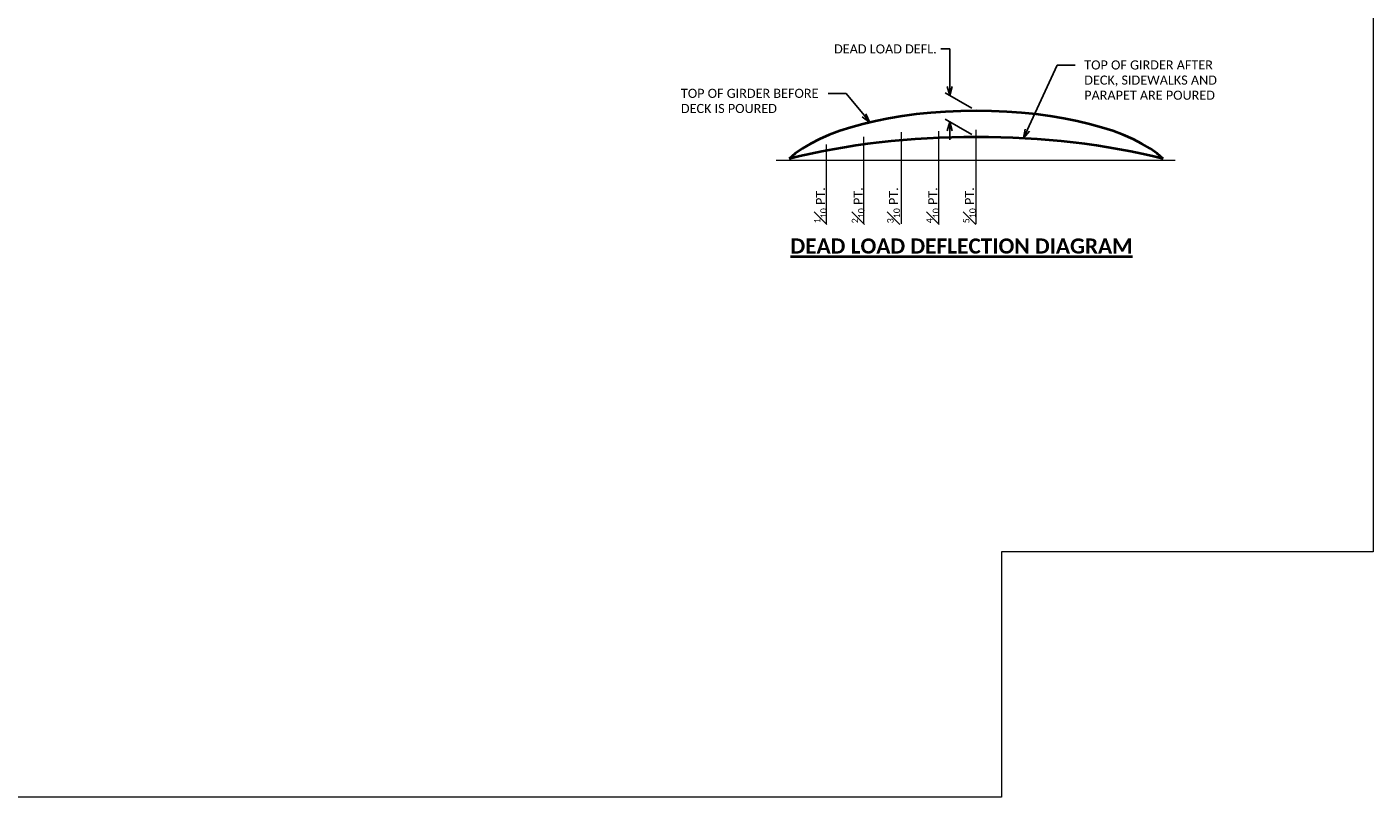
# Model space of a CAD drawing. Extents: x -388 to 987, y 70 to 322.
# Tile 14 of 16: x 424 to 647, y 70 to 197. Entities that reach past the tile are written whole.
import ezdxf
from ezdxf import colors
from ezdxf.entities.mleader import LeaderData, LeaderLine
from ezdxf.enums import TextEntityAlignment as Align
from ezdxf.math import Vec2, Vec3

# ---------------------------------------------------------------- set-up
doc = ezdxf.new("R2010")
doc.units = 0
doc.header["$MEASUREMENT"] = 0
for name, color, linetype, lineweight in [('B_ANNO_DIM', 7, 'Continuous', 18), ('B_ANNO_TEXT', 7, 'Continuous', 18), ('B_ANNO_TEXT_TITLE', 7, 'Continuous', 40), ('B_CONC_GIRD', 50, 'Continuous', 40)]:
    doc.layers.add(name, color=color, linetype=linetype, lineweight=lineweight)
doc.layers.add('B_ANNO_NOPLOT', color=47, linetype='Continuous', lineweight=18, plot=False)
doc.styles.add('Annotative', font='calibri.ttf', dxfattribs={"height": 0.0625})
doc.styles.get("Standard").update_dxf_attribs({"font": 'calibri.ttf'})
doc.styles.add('Title', font='calibrib.ttf', dxfattribs={"height": 0.125})
doc.dimstyles.new('Annotative', dxfattribs={"dimscale": 0, "dimtxt": 0.0625, "dimasz": 0.0625, "dimexe": 0.03125, "dimexo": 0.03125, "dimgap": 0.03125, "dimtad": 1, "dimdec": 3, "dimzin": 3, "dimdsep": 46, "dimlunit": 4, "dimtxsty": 'Standard', "dimblk": 'OPEN30', "dimcen": 0.03125, "dimaunit": 1, "dimadec": 0, "dimazin": 3, "dimtfac": 0.75, "dimtdec": 3, "dimtofl": 0, "dimtmove": 0, "dimatfit": 3, "dimldrblk": 'OPEN30', "dimfxl": 1, "dimtfill": 1, "dimfrac": 1, "dimtolj": 1, "dimtzin": 0, "dimarcsym": 0})

# ---------------------------------------------------------------- blocks, each defined once
blk = doc.blocks.new('_Open30')
at = {"color": 0, "linetype": 'ByBlock', "lineweight": -2}
for p, q in [((-1, 0.27), (0, 0)), ((0, 0), (-1, -0.27)), ((0, 0), (-1, 0))]:
    blk.add_line(p, q, dxfattribs=at)
blk = doc.blocks.new('*D62')
at = {"layer": 'B_ANNO_DIM', "color": 0, "lineweight": -2, "transparency": 16777216}
for p, q in [((306.53, 123.6), (308.03, 123.6)), ((308.03, 123.6), (308.03, 118.91)), ((308.03, 117.41), (308.03, 118.91)), ((311.65, 113.81), (307.28, 116.35)), ((311.65, 109.49), (307.28, 112.02)), ((308.03, 110.09), (308.03, 108.59))]:
    blk.add_line(p, q, dxfattribs=at)
at = {"layer": 'Defpoints', "color": 0, "transparency": 16777216}
for p in [(308.03, 111.59), (312.4, 113.38), (312.4, 109.05)]:
    blk.add_point(p, dxfattribs=at)
at = {"layer": 'B_ANNO_DIM', "color": 0, "lineweight": -2, "transparency": 16777216, "xscale": 1.5, "yscale": 1.5, "zscale": 1.5}
for p, rotation in [((308.03, 115.91), 269.9999332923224), ((308.03, 111.59), 89.99993329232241)]:
    blk.add_blockref('_Open30', p, dxfattribs=dict(at, rotation=rotation))
at = {"layer": 'B_ANNO_DIM', "color": 0, "transparency": 16777216, "insert": (297.39, 123.6), "char_height": 1.5, "attachment_point": 5, "bg_fill": 3, "box_fill_scale": 1.25, "bg_fill_color": 256, "bg_fill_true_color": 13158600, "bg_fill_transparency": 0}
blk.add_mtext('\\A1;DEAD LOAD DEFL.', dxfattribs=at)
blk = doc.blocks.new('INS_G45W_BASE2')
at = {"layer": 'B_ANNO_DIM'}
for p, q in [((293.8536, 94.6991, 0.8422), (293.8536, 109.0604, 0.8422)), ((300.0363, 94.6991, 0.8422), (300.0363, 109.8337, 0.8422)), ((306.2189, 94.6991, 0.8422), (306.2189, 110.0272, 0.8422)), ((312.4008, 94.6991, 0.8422), (312.4008, 110.2436, 0.8422)), ((287.671, 94.6991, 0.8422), (287.671, 107.8454, 0.8422)), ((279.3606, 105.2486, 0.8422), (345.2796, 105.2486, 0.8422))]:
    blk.add_line(p, q, dxfattribs=at)
at = {"layer": 'B_CONC_GIRD'}
for centre, major_axis, start_param, end_param in [((312.4015, 100.9428, 0.8422), (-33.1563, 0), 3.5115546, 5.91322336), ((312.4015, 88.6544, 0.8422), (-54.3955, 0), 4.10795043, 5.31682758)]:
    blk.add_ellipse(centre, major_axis=major_axis, ratio=0.375, start_param=start_param, end_param=end_param, dxfattribs=at)
at = {"layer": 'B_ANNO_DIM', "char_height": 1.5, "attachment_point": 1, "rotation": 90, "line_spacing_factor": 0.8, "style": 'Annotative'}
for s, insert in [('\\A1;{\\H0.7x;\\S1#10;} PT.', (285.5978, 94.8052, 0.8422)), ('\\A1;{\\H0.7x;\\S2#10;} PT.', (291.8304, 94.8052, 0.8422)), ('\\A1;{\\H0.7x;\\S3#10;} PT.', (297.6876, 94.8052, 0.8422)), ('\\A1;{\\H0.7x;\\S4#10;} PT.', (304.1623, 94.8052, 0.8422)), ('\\A1;{\\H0.7x;\\S5#10;} PT.', (310.2283, 94.8052, 0.8422))]:
    blk.add_mtext(s, dxfattribs=dict(at, insert=insert))
at = {"layer": 'B_ANNO_TEXT', "style": 'Annotative'}
blk.add_attdef('HAU', text='', height=1.5, dxfattribs=at).set_placement((312.9622, 153.7281, 1.6845), align=Align.MIDDLE_CENTER)
at = {"layer": 'B_ANNO_TEXT_TITLE', "insert": (281.7012, 92.2979, 0.8422), "char_height": 2.499987, "attachment_point": 1, "line_spacing_factor": 0.8, "style": 'Title'}
blk.add_mtext('{\\LDEAD LOAD DEFLECTION DIAGRAM}', dxfattribs=at)
at = {"layer": 'B_ANNO_DIM'}
ml = blk.add_multileader_mtext('Standard', dxfattribs=at)
ml.set_content('TOP OF GIRDER AFTER\\PDECK, SIDEWALKS AND\\PPARAPET ARE POURED', color=256)
ml.set_leader_properties()
ml.set_arrow_properties(name='OPEN30')
ml.build(insert=Vec2(0, 0))
ml.multileader.update_dxf_attribs({"dogleg_length": 0.125, "arrow_head_size": 1.5, "scale": 24})
ctx = ml.context
ctx.base_point, ctx.scale, ctx.char_height, ctx.arrow_head_size, ctx.landing_gap_size, ctx.plane_origin = Vec3(328.7575, 120.9527, 0.8422), 24, 1.5, 1.5, 1.5, Vec3(320.227, 108.8405, 0.8422)
notes = []
notes.append((ctx, [(0, (1, 1, 0), (325.7575, 120.9527, 0.8422), (1, 0), 3, [(0, [(320.227, 108.8405, 0.8422)], 0, [])])]))
ctx.mtext.insert, ctx.mtext.flow_direction = Vec3(330.2575, 121.7137, 0.8422), 5
for ctx, leaders in notes:
    for number, flags, end, landing, length, lines in leaders:
        leader = LeaderData()
        leader.index, (leader.has_last_leader_line, leader.has_dogleg_vector, leader.attachment_direction) = number, flags
        leader.last_leader_point, leader.dogleg_vector, leader.dogleg_length = Vec3(end), Vec3(landing), length
        for number, points, colour, breaks in lines:
            line = LeaderLine()
            line.index, line.vertices, line.color, line.breaks = number, Vec3.list(points), colors.encode_raw_color(colour), breaks
            leader.lines.append(line)
        ctx.leaders.append(leader)
dim = blk.add_linear_dim(base=(308.0297, 111.5893, 0.8422), p1=(312.4015, 113.3764, 0.8422), p2=(312.4015, 109.0527, 0.8422), angle=89.999933, text='DEAD LOAD DEFL.', dimstyle='Annotative', dxfattribs=at)
dim.commit()
dim.dimension.update_dxf_attribs({"geometry": '*D62', "text_midpoint": (307.963, 123.5962, 0.8422), "dimtype": 128, "text_rotation": 180})
at = {"layer": 'B_ANNO_NOPLOT', "flags": 128}
blk.add_lwpolyline([(0, 252), (323.9277, 252), (323.9277, 238.8552), (378, 238.8552), (378, 40.4996), (316.5708, 40.4996), (316.5708, 0), (0, 0), (0, 252)], dxfattribs=at)
at = {"layer": 'B_ANNO_DIM'}
ml = blk.add_multileader_mtext('Standard', dxfattribs=at)
ml.set_content('TOP OF GIRDER BEFORE\\PDECK IS POURED', color=256)
ml.set_leader_properties()
ml.set_arrow_properties(name='OPEN30')
ml.build(insert=Vec2(0, 0))
ml.multileader.update_dxf_attribs({"dogleg_length": 0.125, "arrow_head_size": 1.5, "scale": 24})
ctx = ml.context
ctx.base_point, ctx.scale, ctx.char_height, ctx.arrow_head_size, ctx.landing_gap_size, ctx.plane_origin = Vec3(262.0924, 116.2642, 0.8422), 24, 1.5, 1.5, 1.5, Vec3(294.8109, 111.4823, 0.8422)
notes = []
notes.append((ctx, [(0, (1, 1, 0), (290.927, 116.2642, 0.8422), (-1, 0), 3, [(0, [(294.8109, 111.4823, 0.8422)], 0, [])])]))
ctx.mtext.insert, ctx.mtext.flow_direction = Vec3(263.5924, 117.0251, 0.8422), 5
for ctx, leaders in notes:
    for number, flags, end, landing, length, lines in leaders:
        leader = LeaderData()
        leader.index, (leader.has_last_leader_line, leader.has_dogleg_vector, leader.attachment_direction) = number, flags
        leader.last_leader_point, leader.dogleg_vector, leader.dogleg_length = Vec3(end), Vec3(landing), length
        for number, points, colour, breaks in lines:
            line = LeaderLine()
            line.index, line.vertices, line.color, line.breaks = number, Vec3.list(points), colors.encode_raw_color(colour), breaks
            leader.lines.append(line)
        ctx.leaders.append(leader)

msp = doc.modelspace()

# ---------------------------------------------------------------- block references
msp.add_blockref('INS_G45W_BASE2', (268.69, 70.01, -0.84))

doc.saveas('drawing.dxf')
